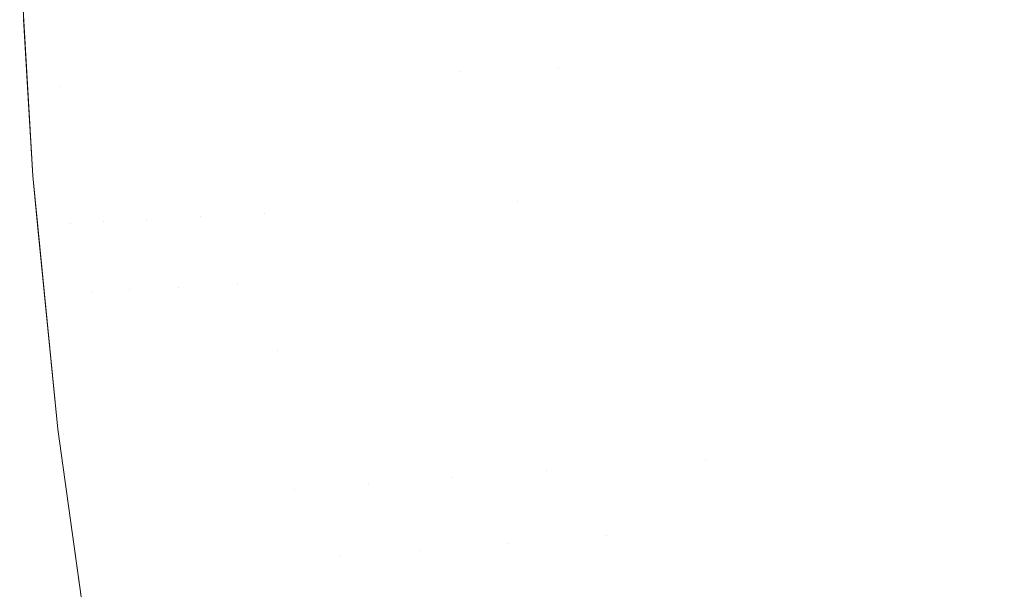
# Model space of a CAD drawing. Header units: centimetres. Extents: x -35.1 to 36.2, y 4.2 to 6.
# Tile 15 of 256: x -35.09218 to -35.08038, y 4.28928 to 4.2961. Entities that reach past the tile are written whole.
import ezdxf

# ---------------------------------------------------------------- set-up
doc = ezdxf.new("R2010")
doc.units = ezdxf.units.CM
doc.header["$LTSCALE"] = 2.54
doc.layers.add('Lucido design-1', color=7, linetype='Continuous')

# ---------------------------------------------------------------- blocks, each defined once
blk = doc.blocks.new('Gruppo-4-1')
at = {"color": 7, "linetype": 'Continuous', "lineweight": 9}
for points, invisible_edges in [([(-35.081506, 4.295672, -2312.383155), (-35.081586, 4.297166, -2312.383155), (-35.0831, 4.29713, -2312.385944), (-35.083019, 4.295617, -2312.385944)], 15), ([(-35.083019, 4.295617, -2313.058396), (-35.0831, 4.29713, -2313.058396), (-35.081586, 4.297166, -2313.061185), (-35.081506, 4.295672, -2313.061185)], 15), ([(-35.079891, 4.29573, -2312.380418), (-35.07997, 4.297205, -2312.380418), (-35.081586, 4.297166, -2312.383155), (-35.081506, 4.295672, -2312.383155)], 15), ([(-35.081506, 4.295672, -2313.061185), (-35.081586, 4.297166, -2313.061185), (-35.07997, 4.297205, -2313.063922), (-35.079891, 4.29573, -2313.063922)], 15), ([(-35.085726, 4.29552, -2312.391665), (-35.085809, 4.297066, -2312.391665), (-35.086996, 4.297038, -2312.39459), (-35.086913, 4.295477, -2312.39459)], 15), ([(-35.086913, 4.295477, -2313.04975), (-35.086996, 4.297038, -2313.04975), (-35.085809, 4.297066, -2313.052675), (-35.085726, 4.29552, -2313.052675)], 15), ([(-35.084427, 4.295567, -2312.388781), (-35.084509, 4.297097, -2312.388781), (-35.085809, 4.297066, -2312.391665), (-35.085726, 4.29552, -2312.391665)], 15), ([(-35.085726, 4.29552, -2313.052675), (-35.085809, 4.297066, -2313.052675), (-35.084509, 4.297097, -2313.055559), (-35.084427, 4.295567, -2313.055559)], 15), ([(-35.083019, 4.295617, -2312.385944), (-35.0831, 4.29713, -2312.385944), (-35.084509, 4.297097, -2312.388781), (-35.084427, 4.295567, -2312.388781)], 15), ([(-35.084427, 4.295567, -2313.055559), (-35.084509, 4.297097, -2313.055559), (-35.0831, 4.29713, -2313.058396), (-35.083019, 4.295617, -2313.058396)], 15), ([(-35.091774, 4.296925, -2312.414369), (-35.091921, 4.296921, -2312.415926), (-35.091834, 4.295301, -2312.415926), (-35.091688, 4.295306, -2312.414369)], 15), ([(-35.091774, 4.296925, -2313.029971), (-35.091688, 4.295306, -2313.029971), (-35.091834, 4.295301, -2313.028414), (-35.091882, 4.296114, -2313.028414)], 15), ([(-35.091688, 4.295306, -2312.414369), (-35.091509, 4.295312, -2312.412816), (-35.091595, 4.296929, -2312.412816), (-35.091774, 4.296925, -2312.414369)], 15), ([(-35.091774, 4.296925, -2313.029971), (-35.091595, 4.296929, -2313.031524), (-35.091509, 4.295312, -2313.031524), (-35.091688, 4.295306, -2313.029971)], 15), ([(-35.091384, 4.296934, -2312.411265), (-35.091595, 4.296929, -2312.412816), (-35.091509, 4.295312, -2312.412816), (-35.091298, 4.29532, -2312.411265)], 15), ([(-35.091298, 4.29532, -2313.033075), (-35.091509, 4.295312, -2313.031524), (-35.091595, 4.296929, -2313.031524), (-35.091384, 4.296934, -2313.033075)], 15), ([(-35.091298, 4.29532, -2312.411265), (-35.091055, 4.295329, -2312.409719), (-35.091141, 4.29694, -2312.409719), (-35.091384, 4.296934, -2312.411265)], 15), ([(-35.091384, 4.296934, -2313.033075), (-35.091141, 4.29694, -2313.034621), (-35.091055, 4.295329, -2313.034621), (-35.091298, 4.29532, -2313.033075)], 15), ([(-35.090866, 4.296946, -2312.408177), (-35.091141, 4.29694, -2312.409719), (-35.091055, 4.295329, -2312.409719), (-35.09078, 4.295339, -2312.408177)], 15), ([(-35.09078, 4.295339, -2313.036163), (-35.091055, 4.295329, -2313.034621), (-35.091141, 4.29694, -2313.034621), (-35.090866, 4.296946, -2313.036163)], 15), ([(-35.09078, 4.295339, -2312.408177), (-35.090474, 4.29535, -2312.40664), (-35.090559, 4.296953, -2312.40664), (-35.090866, 4.296946, -2312.408177)], 15), ([(-35.090866, 4.296946, -2313.036163), (-35.090559, 4.296953, -2313.0377), (-35.090474, 4.29535, -2313.0377), (-35.09078, 4.295339, -2313.036163)], 15), ([(-35.090221, 4.296961, -2312.405108), (-35.090559, 4.296953, -2312.40664), (-35.090474, 4.29535, -2312.40664), (-35.090136, 4.295362, -2312.405108)], 15), ([(-35.090136, 4.295362, -2313.039231), (-35.090474, 4.29535, -2313.0377), (-35.090559, 4.296953, -2313.0377), (-35.090221, 4.296961, -2313.039231)], 15), ([(-35.090136, 4.295362, -2312.405108), (-35.089767, 4.295375, -2312.403583), (-35.089852, 4.29697, -2312.403583), (-35.090221, 4.296961, -2312.405108)], 15), ([(-35.090221, 4.296961, -2313.039231), (-35.089852, 4.29697, -2313.040757), (-35.089767, 4.295375, -2313.040757), (-35.090136, 4.295362, -2313.039231)], 15), ([(-35.089451, 4.29698, -2312.402065), (-35.089852, 4.29697, -2312.403583), (-35.089767, 4.295375, -2312.403583), (-35.089367, 4.295389, -2312.402065)], 15), ([(-35.089367, 4.295389, -2313.042275), (-35.089767, 4.295375, -2313.040757), (-35.089852, 4.29697, -2313.040757), (-35.089451, 4.29698, -2313.042275)], 15), ([(-35.089367, 4.295389, -2312.402065), (-35.088936, 4.295405, -2312.400554), (-35.08902, 4.29699, -2312.400554), (-35.089451, 4.29698, -2312.402065)], 15), ([(-35.089451, 4.29698, -2313.042275), (-35.08902, 4.29699, -2313.043786), (-35.088936, 4.295405, -2313.043786), (-35.089367, 4.295389, -2313.042275)], 15), ([(-35.088559, 4.297001, -2312.39905), (-35.08902, 4.29699, -2312.400554), (-35.088936, 4.295405, -2312.400554), (-35.088475, 4.295421, -2312.39905)], 15), ([(-35.088475, 4.295421, -2313.04529), (-35.088936, 4.295405, -2313.043786), (-35.08902, 4.29699, -2313.043786), (-35.088559, 4.297001, -2313.04529)], 15), ([(-35.088475, 4.295421, -2312.39905), (-35.087984, 4.295439, -2312.397555), (-35.088068, 4.297013, -2312.397555), (-35.088559, 4.297001, -2312.39905)], 15), ([(-35.088559, 4.297001, -2313.04529), (-35.088068, 4.297013, -2313.046785), (-35.087984, 4.295439, -2313.046785), (-35.088475, 4.295421, -2313.04529)], 15), ([(-35.087546, 4.297025, -2312.396068), (-35.088068, 4.297013, -2312.397555), (-35.087984, 4.295439, -2312.397555), (-35.087463, 4.295458, -2312.396068)], 15), ([(-35.087463, 4.295458, -2313.048272), (-35.087984, 4.295439, -2313.046785), (-35.088068, 4.297013, -2313.046785), (-35.087546, 4.297025, -2313.048272)], 15), ([(-35.087463, 4.295458, -2312.396068), (-35.086913, 4.295477, -2312.39459), (-35.086996, 4.297038, -2312.39459), (-35.087546, 4.297025, -2312.396068)], 15), ([(-35.087546, 4.297025, -2313.048272), (-35.086996, 4.297038, -2313.04975), (-35.086913, 4.295477, -2313.04975), (-35.087463, 4.295458, -2313.048272)], 15), ([(-35.092165, 4.296915, -2312.420608), (-35.092176, 4.296915, -2312.42217), (-35.092019, 4.294229, -2312.42217), (-35.092079, 4.295292, -2312.420608)], 13), ([(-35.092019, 4.294229, -2312.42217), (-35.092176, 4.296915, -2312.42217), (-35.092128, 4.296107, -2313.02217), (-35.092081, 4.295292, -2313.02217)], 10), ([(-35.092079, 4.295292, -2312.420608), (-35.09203, 4.295294, -2312.419046), (-35.092116, 4.296916, -2312.419046), (-35.092165, 4.296915, -2312.420608)], 15), ([(-35.092035, 4.296918, -2312.417485), (-35.092116, 4.296916, -2312.419046), (-35.09203, 4.295294, -2312.419046), (-35.091948, 4.295297, -2312.417485)], 15), ([(-35.091948, 4.295297, -2312.417485), (-35.091834, 4.295301, -2312.415926), (-35.091921, 4.296921, -2312.415926), (-35.092035, 4.296918, -2312.417485)], 15), ([(-35.092078, 4.296108, -2313.025294), (-35.09203, 4.295294, -2313.025294), (-35.092081, 4.295292, -2313.02217), (-35.092128, 4.296107, -2313.02217)], 11), ([(-35.091882, 4.296114, -2313.028414), (-35.091834, 4.295301, -2313.028414), (-35.09203, 4.295294, -2313.025294), (-35.092078, 4.296108, -2313.025294)], 15), ([(-35.083019, 4.295617, -2312.385944), (-35.082903, 4.294082, -2312.385944), (-35.081392, 4.294155, -2312.383155), (-35.081506, 4.295672, -2312.383155)], 15), ([(-35.081506, 4.295672, -2313.061185), (-35.081392, 4.294155, -2313.061185), (-35.082903, 4.294082, -2313.058396), (-35.083019, 4.295617, -2313.058396)], 15), ([(-35.081506, 4.295672, -2312.383155), (-35.081392, 4.294155, -2312.383155), (-35.079779, 4.294232, -2312.380418), (-35.079891, 4.29573, -2312.380418)], 15), ([(-35.079891, 4.29573, -2313.063922), (-35.079779, 4.294232, -2313.063922), (-35.081392, 4.294155, -2313.061185), (-35.081506, 4.295672, -2313.061185)], 15), ([(-35.086215, 4.293922, -2312.393122), (-35.085726, 4.29552, -2312.391665), (-35.086913, 4.295477, -2312.39459)], 11), ([(-35.086913, 4.295477, -2313.04975), (-35.085726, 4.29552, -2313.052675), (-35.086215, 4.293922, -2313.051217)], 11), ([(-35.086215, 4.293922, -2312.393122), (-35.085608, 4.293951, -2312.391665), (-35.085726, 4.29552, -2312.391665)], 11), ([(-35.085726, 4.29552, -2313.052675), (-35.085608, 4.293951, -2313.052675), (-35.086215, 4.293922, -2313.051217)], 11), ([(-35.085726, 4.29552, -2312.391665), (-35.085608, 4.293951, -2312.391665), (-35.08431, 4.294014, -2312.388781), (-35.084427, 4.295567, -2312.388781)], 15), ([(-35.084427, 4.295567, -2313.055559), (-35.08431, 4.294014, -2313.055559), (-35.085608, 4.293951, -2313.052675), (-35.085726, 4.29552, -2313.052675)], 15), ([(-35.084427, 4.295567, -2312.388781), (-35.08431, 4.294014, -2312.388781), (-35.082903, 4.294082, -2312.385944), (-35.083019, 4.295617, -2312.385944)], 15), ([(-35.083019, 4.295617, -2313.058396), (-35.082903, 4.294082, -2313.058396), (-35.08431, 4.294014, -2313.055559), (-35.084427, 4.295567, -2313.055559)], 15), ([(-35.089367, 4.295389, -2312.402065), (-35.089767, 4.295375, -2312.403583), (-35.089645, 4.293756, -2312.403583), (-35.089245, 4.293775, -2312.402065)], 15), ([(-35.089245, 4.293775, -2313.042275), (-35.089645, 4.293756, -2313.040757), (-35.089767, 4.295375, -2313.040757), (-35.089367, 4.295389, -2313.042275)], 15), ([(-35.089245, 4.293775, -2312.402065), (-35.088815, 4.293796, -2312.400554), (-35.088936, 4.295405, -2312.400554), (-35.089367, 4.295389, -2312.402065)], 15), ([(-35.089367, 4.295389, -2313.042275), (-35.088936, 4.295405, -2313.043786), (-35.088815, 4.293796, -2313.043786), (-35.089245, 4.293775, -2313.042275)], 15), ([(-35.088475, 4.295421, -2312.39905), (-35.088936, 4.295405, -2312.400554), (-35.088815, 4.293796, -2312.400554), (-35.088354, 4.293818, -2312.39905)], 15), ([(-35.088354, 4.293818, -2313.04529), (-35.088815, 4.293796, -2313.043786), (-35.088936, 4.295405, -2313.043786), (-35.088475, 4.295421, -2313.04529)], 15), ([(-35.088354, 4.293818, -2312.39905), (-35.087863, 4.293842, -2312.397555), (-35.087984, 4.295439, -2312.397555), (-35.088475, 4.295421, -2312.39905)], 15), ([(-35.088475, 4.295421, -2313.04529), (-35.087984, 4.295439, -2313.046785), (-35.087863, 4.293842, -2313.046785), (-35.088354, 4.293818, -2313.04529)], 15), ([(-35.087463, 4.295458, -2312.396068), (-35.087984, 4.295439, -2312.397555), (-35.087863, 4.293842, -2312.397555), (-35.087343, 4.293867, -2312.396068)], 15), ([(-35.087343, 4.293867, -2313.048272), (-35.087863, 4.293842, -2313.046785), (-35.087984, 4.295439, -2313.046785), (-35.087463, 4.295458, -2313.048272)], 15), ([(-35.087343, 4.293867, -2312.396068), (-35.086793, 4.293894, -2312.39459), (-35.086913, 4.295477, -2312.39459), (-35.087463, 4.295458, -2312.396068)], 15), ([(-35.087463, 4.295458, -2313.048272), (-35.086913, 4.295477, -2313.04975), (-35.086793, 4.293894, -2313.04975), (-35.087343, 4.293867, -2313.048272)], 15), ([(-35.086913, 4.295477, -2312.39459), (-35.086793, 4.293894, -2312.39459), (-35.086215, 4.293922, -2312.393122)], 11), ([(-35.086215, 4.293922, -2313.051217), (-35.086793, 4.293894, -2313.04975), (-35.086913, 4.295477, -2313.04975)], 11), ([(-35.092019, 4.294229, -2313.02217), (-35.092081, 4.295292, -2313.02217), (-35.09203, 4.295294, -2313.025294), (-35.091972, 4.294473, -2313.025294)], 14), ([(-35.092081, 4.295292, -2313.02217), (-35.092019, 4.294229, -2313.02217), (-35.092019, 4.294229, -2312.42217)], 10), ([(-35.091955, 4.293645, -2312.420608), (-35.091906, 4.293647, -2312.419046), (-35.09203, 4.295294, -2312.419046), (-35.092079, 4.295292, -2312.420608)], 15), ([(-35.091955, 4.293645, -2312.420608), (-35.092079, 4.295292, -2312.420608), (-35.092019, 4.294229, -2312.42217)], 11), ([(-35.091972, 4.294473, -2313.025294), (-35.09203, 4.295294, -2313.025294), (-35.091834, 4.295301, -2313.028414), (-35.091777, 4.294482, -2313.028414)], 15), ([(-35.091948, 4.295297, -2312.417485), (-35.09203, 4.295294, -2312.419046), (-35.091906, 4.293647, -2312.419046), (-35.091824, 4.293651, -2312.417485)], 15), ([(-35.091824, 4.293651, -2312.417485), (-35.09171, 4.293656, -2312.415926), (-35.091834, 4.295301, -2312.415926), (-35.091948, 4.295297, -2312.417485)], 15), ([(-35.091688, 4.295306, -2312.414369), (-35.091834, 4.295301, -2312.415926), (-35.09171, 4.293656, -2312.415926), (-35.091564, 4.293663, -2312.414369)], 15), ([(-35.091777, 4.294482, -2313.028414), (-35.091834, 4.295301, -2313.028414), (-35.091688, 4.295306, -2313.029971)], 11), ([(-35.091688, 4.295306, -2313.029971), (-35.091564, 4.293663, -2313.029971), (-35.09171, 4.293656, -2313.028414), (-35.091777, 4.294482, -2313.028414)], 15), ([(-35.091564, 4.293663, -2312.414369), (-35.091385, 4.293672, -2312.412816), (-35.091509, 4.295312, -2312.412816), (-35.091688, 4.295306, -2312.414369)], 15), ([(-35.091688, 4.295306, -2313.029971), (-35.091509, 4.295312, -2313.031524), (-35.091385, 4.293672, -2313.031524), (-35.091564, 4.293663, -2313.029971)], 15), ([(-35.091298, 4.29532, -2312.411265), (-35.091509, 4.295312, -2312.412816), (-35.091385, 4.293672, -2312.412816), (-35.091175, 4.293682, -2312.411265)], 15), ([(-35.091175, 4.293682, -2313.033075), (-35.091385, 4.293672, -2313.031524), (-35.091509, 4.295312, -2313.031524), (-35.091298, 4.29532, -2313.033075)], 15), ([(-35.091175, 4.293682, -2312.411265), (-35.090932, 4.293694, -2312.409719), (-35.091055, 4.295329, -2312.409719), (-35.091298, 4.29532, -2312.411265)], 15), ([(-35.091298, 4.29532, -2313.033075), (-35.091055, 4.295329, -2313.034621), (-35.090932, 4.293694, -2313.034621), (-35.091175, 4.293682, -2313.033075)], 15), ([(-35.09078, 4.295339, -2312.408177), (-35.091055, 4.295329, -2312.409719), (-35.090932, 4.293694, -2312.409719), (-35.090657, 4.293707, -2312.408177)], 15), ([(-35.090657, 4.293707, -2313.036163), (-35.090932, 4.293694, -2313.034621), (-35.091055, 4.295329, -2313.034621), (-35.09078, 4.295339, -2313.036163)], 15), ([(-35.090657, 4.293707, -2312.408177), (-35.090351, 4.293722, -2312.40664), (-35.090474, 4.29535, -2312.40664), (-35.09078, 4.295339, -2312.408177)], 15), ([(-35.09078, 4.295339, -2313.036163), (-35.090474, 4.29535, -2313.0377), (-35.090351, 4.293722, -2313.0377), (-35.090657, 4.293707, -2313.036163)], 15), ([(-35.090136, 4.295362, -2312.405108), (-35.090474, 4.29535, -2312.40664), (-35.090351, 4.293722, -2312.40664), (-35.090014, 4.293738, -2312.405108)], 15), ([(-35.090014, 4.293738, -2313.039231), (-35.090351, 4.293722, -2313.0377), (-35.090474, 4.29535, -2313.0377), (-35.090136, 4.295362, -2313.039231)], 15), ([(-35.090014, 4.293738, -2312.405108), (-35.089645, 4.293756, -2312.403583), (-35.089767, 4.295375, -2312.403583), (-35.090136, 4.295362, -2312.405108)], 15), ([(-35.090136, 4.295362, -2313.039231), (-35.089767, 4.295375, -2313.040757), (-35.089645, 4.293756, -2313.040757), (-35.090014, 4.293738, -2313.039231)], 15), ([(-35.091972, 4.294473, -2313.025294), (-35.091906, 4.293647, -2313.025294), (-35.092019, 4.294229, -2313.02217)], 11), ([(-35.091777, 4.294482, -2313.028414), (-35.09171, 4.293656, -2313.028414), (-35.091906, 4.293647, -2313.025294), (-35.091972, 4.294473, -2313.025294)], 15), ([(-35.092019, 4.294229, -2312.42217), (-35.091961, 4.293645, -2312.42217), (-35.091955, 4.293645, -2312.420608)], 10), ([(-35.091961, 4.293645, -2312.42217), (-35.092019, 4.294229, -2313.02217), (-35.091879, 4.292812, -2313.02217)], 9), ([(-35.091961, 4.293645, -2312.42217), (-35.092019, 4.294229, -2312.42217), (-35.092019, 4.294229, -2313.02217)], 10), ([(-35.091879, 4.292812, -2313.02217), (-35.092019, 4.294229, -2313.02217), (-35.091906, 4.293647, -2313.025294), (-35.091829, 4.292814, -2313.025294)], 14), ([(-35.07963, 4.292713, -2312.380418), (-35.079779, 4.294232, -2312.380418), (-35.081392, 4.294155, -2312.383155), (-35.081241, 4.292615, -2312.383155)], 15), ([(-35.081241, 4.292615, -2313.061185), (-35.081392, 4.294155, -2313.061185), (-35.079779, 4.294232, -2313.063922), (-35.07963, 4.292713, -2313.063922)], 15), ([(-35.081241, 4.292615, -2312.383155), (-35.081392, 4.294155, -2312.383155), (-35.082903, 4.294082, -2312.385944), (-35.082751, 4.292523, -2312.385944)], 15), ([(-35.082751, 4.292523, -2313.058396), (-35.082903, 4.294082, -2313.058396), (-35.081392, 4.294155, -2313.061185), (-35.081241, 4.292615, -2313.061185)], 15), ([(-35.084156, 4.292438, -2312.388781), (-35.08431, 4.294014, -2312.388781), (-35.085608, 4.293951, -2312.391665), (-35.085452, 4.292359, -2312.391665)], 15), ([(-35.085452, 4.292359, -2313.052675), (-35.085608, 4.293951, -2313.052675), (-35.08431, 4.294014, -2313.055559), (-35.084156, 4.292438, -2313.055559)], 15), ([(-35.082751, 4.292523, -2312.385944), (-35.082903, 4.294082, -2312.385944), (-35.08431, 4.294014, -2312.388781), (-35.084156, 4.292438, -2312.388781)], 15), ([(-35.084156, 4.292438, -2313.055559), (-35.08431, 4.294014, -2313.055559), (-35.082903, 4.294082, -2313.058396), (-35.082751, 4.292523, -2313.058396)], 15), ([(-35.087343, 4.293867, -2312.396068), (-35.087863, 4.293842, -2312.397555), (-35.087705, 4.292222, -2312.397555), (-35.087185, 4.292253, -2312.396068)], 15), ([(-35.087185, 4.292253, -2313.048272), (-35.087705, 4.292222, -2313.046785), (-35.087863, 4.293842, -2313.046785), (-35.087343, 4.293867, -2313.048272)], 15), ([(-35.087185, 4.292253, -2312.396068), (-35.086637, 4.292287, -2312.39459), (-35.086793, 4.293894, -2312.39459), (-35.087343, 4.293867, -2312.396068)], 15), ([(-35.087343, 4.293867, -2313.048272), (-35.086793, 4.293894, -2313.04975), (-35.086637, 4.292287, -2313.04975), (-35.087185, 4.292253, -2313.048272)], 15), ([(-35.086215, 4.293922, -2312.393122), (-35.086793, 4.293894, -2312.39459), (-35.086637, 4.292287, -2312.39459), (-35.086059, 4.292322, -2312.393122)], 15), ([(-35.086059, 4.292322, -2313.051217), (-35.086637, 4.292287, -2313.04975), (-35.086793, 4.293894, -2313.04975), (-35.086215, 4.293922, -2313.051217)], 15), ([(-35.086059, 4.292322, -2312.393122), (-35.085452, 4.292359, -2312.391665), (-35.085608, 4.293951, -2312.391665), (-35.086215, 4.293922, -2312.393122)], 15), ([(-35.086215, 4.293922, -2313.051217), (-35.085608, 4.293951, -2313.052675), (-35.085452, 4.292359, -2313.052675), (-35.086059, 4.292322, -2313.051217)], 15), ([(-35.089853, 4.292091, -2312.405108), (-35.089484, 4.292113, -2312.403583), (-35.089645, 4.293756, -2312.403583), (-35.090014, 4.293738, -2312.405108)], 15), ([(-35.090014, 4.293738, -2313.039231), (-35.089645, 4.293756, -2313.040757), (-35.089569, 4.292938, -2313.040757)], 11), ([(-35.089245, 4.293775, -2312.402065), (-35.089645, 4.293756, -2312.403583), (-35.089484, 4.292113, -2312.403583), (-35.089085, 4.292138, -2312.402065)], 15), ([(-35.089569, 4.292938, -2313.040757), (-35.089645, 4.293756, -2313.040757), (-35.089245, 4.293775, -2313.042275)], 11), ([(-35.089245, 4.293775, -2313.042275), (-35.089085, 4.292138, -2313.042275), (-35.089484, 4.292113, -2313.040757), (-35.089569, 4.292938, -2313.040757)], 15), ([(-35.089085, 4.292138, -2312.402065), (-35.088655, 4.292164, -2312.400554), (-35.088815, 4.293796, -2312.400554), (-35.089245, 4.293775, -2312.402065)], 15), ([(-35.089245, 4.293775, -2313.042275), (-35.088815, 4.293796, -2313.043786), (-35.088655, 4.292164, -2313.043786), (-35.089085, 4.292138, -2313.042275)], 15), ([(-35.088354, 4.293818, -2312.39905), (-35.088815, 4.293796, -2312.400554), (-35.088655, 4.292164, -2312.400554), (-35.088195, 4.292192, -2312.39905)], 15), ([(-35.088195, 4.292192, -2313.04529), (-35.088655, 4.292164, -2313.043786), (-35.088815, 4.293796, -2313.043786), (-35.088354, 4.293818, -2313.04529)], 15), ([(-35.088195, 4.292192, -2312.39905), (-35.087705, 4.292222, -2312.397555), (-35.087863, 4.293842, -2312.397555), (-35.088354, 4.293818, -2312.39905)], 15), ([(-35.088354, 4.293818, -2313.04529), (-35.087863, 4.293842, -2313.046785), (-35.087705, 4.292222, -2313.046785), (-35.088195, 4.292192, -2313.04529)], 15), ([(-35.091955, 4.293645, -2312.420608), (-35.091961, 4.293645, -2312.42217), (-35.091719, 4.291198, -2312.42217), (-35.091791, 4.291973, -2312.420608)], 13), ([(-35.091879, 4.292812, -2313.02217), (-35.091719, 4.291198, -2313.02217), (-35.091719, 4.291198, -2312.42217), (-35.091961, 4.293645, -2312.42217)], 10), ([(-35.091791, 4.291973, -2312.420608), (-35.091742, 4.291976, -2312.419046), (-35.091906, 4.293647, -2312.419046), (-35.091955, 4.293645, -2312.420608)], 15), ([(-35.091829, 4.292814, -2313.025294), (-35.091906, 4.293647, -2313.025294), (-35.09171, 4.293656, -2313.028414), (-35.091634, 4.292825, -2313.028414)], 15), ([(-35.091824, 4.293651, -2312.417485), (-35.091906, 4.293647, -2312.419046), (-35.091742, 4.291976, -2312.419046), (-35.091661, 4.291981, -2312.417485)], 15), ([(-35.091661, 4.291981, -2312.417485), (-35.091547, 4.291988, -2312.415926), (-35.09171, 4.293656, -2312.415926), (-35.091824, 4.293651, -2312.417485)], 15), ([(-35.091564, 4.293663, -2312.414369), (-35.09171, 4.293656, -2312.415926), (-35.091547, 4.291988, -2312.415926), (-35.091401, 4.291997, -2312.414369)], 15), ([(-35.091634, 4.292825, -2313.028414), (-35.09171, 4.293656, -2313.028414), (-35.091564, 4.293663, -2313.029971)], 11), ([(-35.091309, 4.292843, -2313.031524), (-35.091634, 4.292825, -2313.028414), (-35.091564, 4.293663, -2313.029971)], 11), ([(-35.091401, 4.291997, -2312.414369), (-35.091223, 4.292008, -2312.412816), (-35.091385, 4.293672, -2312.412816), (-35.091564, 4.293663, -2312.414369)], 15), ([(-35.091564, 4.293663, -2313.029971), (-35.091385, 4.293672, -2313.031524), (-35.091309, 4.292843, -2313.031524)], 11), ([(-35.091175, 4.293682, -2312.411265), (-35.091385, 4.293672, -2312.412816), (-35.091223, 4.292008, -2312.412816), (-35.091012, 4.29202, -2312.411265)], 15), ([(-35.091309, 4.292843, -2313.031524), (-35.091385, 4.293672, -2313.031524), (-35.091175, 4.293682, -2313.033075)], 11), ([(-35.090856, 4.292868, -2313.034621), (-35.091309, 4.292843, -2313.031524), (-35.091175, 4.293682, -2313.033075)], 11), ([(-35.091012, 4.29202, -2312.411265), (-35.09077, 4.292035, -2312.409719), (-35.090932, 4.293694, -2312.409719), (-35.091175, 4.293682, -2312.411265)], 15), ([(-35.091175, 4.293682, -2313.033075), (-35.090932, 4.293694, -2313.034621), (-35.090856, 4.292868, -2313.034621)], 11), ([(-35.090657, 4.293707, -2312.408177), (-35.090932, 4.293694, -2312.409719), (-35.09077, 4.292035, -2312.409719), (-35.090496, 4.292052, -2312.408177)], 15), ([(-35.090856, 4.292868, -2313.034621), (-35.090932, 4.293694, -2313.034621), (-35.090657, 4.293707, -2313.036163)], 11), ([(-35.090275, 4.292899, -2313.0377), (-35.090856, 4.292868, -2313.034621), (-35.090657, 4.293707, -2313.036163)], 11), ([(-35.090496, 4.292052, -2312.408177), (-35.09019, 4.29207, -2312.40664), (-35.090351, 4.293722, -2312.40664), (-35.090657, 4.293707, -2312.408177)], 15), ([(-35.090657, 4.293707, -2313.036163), (-35.090351, 4.293722, -2313.0377), (-35.090275, 4.292899, -2313.0377)], 11), ([(-35.090014, 4.293738, -2312.405108), (-35.090351, 4.293722, -2312.40664), (-35.09019, 4.29207, -2312.40664), (-35.089853, 4.292091, -2312.405108)], 15), ([(-35.090275, 4.292899, -2313.0377), (-35.090351, 4.293722, -2313.0377), (-35.090014, 4.293738, -2313.039231)], 11), ([(-35.089569, 4.292938, -2313.040757), (-35.090275, 4.292899, -2313.0377), (-35.090014, 4.293738, -2313.039231)], 11), ([(-35.089569, 4.292938, -2313.040757), (-35.089484, 4.292113, -2313.040757), (-35.09019, 4.29207, -2313.0377), (-35.090275, 4.292899, -2313.0377)], 15), ([(-35.091829, 4.292814, -2313.025294), (-35.091742, 4.291976, -2313.025294), (-35.091719, 4.291198, -2313.02217), (-35.091879, 4.292812, -2313.02217)], 11), ([(-35.091634, 4.292825, -2313.028414), (-35.091547, 4.291988, -2313.028414), (-35.091742, 4.291976, -2313.025294), (-35.091829, 4.292814, -2313.025294)], 15), ([(-35.091309, 4.292843, -2313.031524), (-35.091223, 4.292008, -2313.031524), (-35.091547, 4.291988, -2313.028414), (-35.091634, 4.292825, -2313.028414)], 15), ([(-35.090856, 4.292868, -2313.034621), (-35.09077, 4.292035, -2313.034621), (-35.091223, 4.292008, -2313.031524), (-35.091309, 4.292843, -2313.031524)], 15), ([(-35.090275, 4.292899, -2313.0377), (-35.09019, 4.29207, -2313.0377), (-35.09077, 4.292035, -2313.034621), (-35.090856, 4.292868, -2313.034621)], 15), ([(-35.081241, 4.292615, -2312.383155), (-35.081053, 4.291054, -2312.383155), (-35.079445, 4.291173, -2312.380418), (-35.07963, 4.292713, -2312.380418)], 15), ([(-35.07963, 4.292713, -2313.063922), (-35.079445, 4.291173, -2313.063922), (-35.081053, 4.291054, -2313.061185), (-35.081241, 4.292615, -2313.061185)], 15), ([(-35.082751, 4.292523, -2312.385944), (-35.082561, 4.290943, -2312.385944), (-35.081053, 4.291054, -2312.383155), (-35.081241, 4.292615, -2312.383155)], 15), ([(-35.081241, 4.292615, -2313.061185), (-35.081053, 4.291054, -2313.061185), (-35.082561, 4.290943, -2313.058396), (-35.082751, 4.292523, -2313.058396)], 15), ([(-35.084156, 4.292438, -2312.388781), (-35.083964, 4.290839, -2312.388781), (-35.082561, 4.290943, -2312.385944), (-35.082751, 4.292523, -2312.385944)], 15), ([(-35.082751, 4.292523, -2313.058396), (-35.082561, 4.290943, -2313.058396), (-35.083964, 4.290839, -2313.055559), (-35.084156, 4.292438, -2313.055559)], 15), ([(-35.085863, 4.290699, -2312.393122), (-35.085258, 4.290744, -2312.391665), (-35.085452, 4.292359, -2312.391665), (-35.086059, 4.292322, -2312.393122)], 15), ([(-35.086059, 4.292322, -2313.051217), (-35.085452, 4.292359, -2313.052675), (-35.085258, 4.290744, -2313.052675), (-35.085863, 4.290699, -2313.051217)], 15), ([(-35.085452, 4.292359, -2312.391665), (-35.085258, 4.290744, -2312.391665), (-35.083964, 4.290839, -2312.388781), (-35.084156, 4.292438, -2312.388781)], 15), ([(-35.084156, 4.292438, -2313.055559), (-35.083964, 4.290839, -2313.055559), (-35.085258, 4.290744, -2313.052675), (-35.085452, 4.292359, -2313.052675)], 15), ([(-35.087997, 4.290542, -2312.39905), (-35.087507, 4.290578, -2312.397555), (-35.087705, 4.292222, -2312.397555), (-35.088195, 4.292192, -2312.39905)], 15), ([(-35.088195, 4.292192, -2313.04529), (-35.087705, 4.292222, -2313.046785), (-35.087507, 4.290578, -2313.046785), (-35.087997, 4.290542, -2313.04529)], 15), ([(-35.087185, 4.292253, -2312.396068), (-35.087705, 4.292222, -2312.397555), (-35.087507, 4.290578, -2312.397555), (-35.086988, 4.290617, -2312.396068)], 15), ([(-35.086988, 4.290617, -2313.048272), (-35.087507, 4.290578, -2313.046785), (-35.087705, 4.292222, -2313.046785), (-35.087185, 4.292253, -2313.048272)], 15), ([(-35.086988, 4.290617, -2312.396068), (-35.08644, 4.290657, -2312.39459), (-35.086637, 4.292287, -2312.39459), (-35.087185, 4.292253, -2312.396068)], 15), ([(-35.087185, 4.292253, -2313.048272), (-35.086637, 4.292287, -2313.04975), (-35.08644, 4.290657, -2313.04975), (-35.086988, 4.290617, -2313.048272)], 15), ([(-35.086059, 4.292322, -2312.393122), (-35.086637, 4.292287, -2312.39459), (-35.08644, 4.290657, -2312.39459), (-35.085863, 4.290699, -2312.393122)], 15), ([(-35.085863, 4.290699, -2313.051217), (-35.08644, 4.290657, -2313.04975), (-35.086637, 4.292287, -2313.04975), (-35.086059, 4.292322, -2313.051217)], 15), ([(-35.090094, 4.291236, -2313.0377), (-35.09019, 4.29207, -2313.0377), (-35.089484, 4.292113, -2313.040757), (-35.089389, 4.291283, -2313.040757)], 15), ([(-35.089853, 4.292091, -2312.405108), (-35.09019, 4.29207, -2312.40664), (-35.089988, 4.290395, -2312.40664), (-35.089651, 4.29042, -2312.405108)], 15), ([(-35.089651, 4.29042, -2312.405108), (-35.089284, 4.290447, -2312.403583), (-35.089484, 4.292113, -2312.403583), (-35.089853, 4.292091, -2312.405108)], 15), ([(-35.089085, 4.292138, -2312.402065), (-35.089484, 4.292113, -2312.403583), (-35.089284, 4.290447, -2312.403583), (-35.088885, 4.290477, -2312.402065)], 15), ([(-35.089389, 4.291283, -2313.040757), (-35.089484, 4.292113, -2313.040757), (-35.089085, 4.292138, -2313.042275)], 11), ([(-35.089085, 4.292138, -2313.042275), (-35.088885, 4.290477, -2313.042275), (-35.089284, 4.290447, -2313.040757), (-35.089389, 4.291283, -2313.040757)], 15), ([(-35.088885, 4.290477, -2312.402065), (-35.088456, 4.290508, -2312.400554), (-35.088655, 4.292164, -2312.400554), (-35.089085, 4.292138, -2312.402065)], 15), ([(-35.089085, 4.292138, -2313.042275), (-35.088655, 4.292164, -2313.043786), (-35.088456, 4.290508, -2313.043786), (-35.088885, 4.290477, -2313.042275)], 15), ([(-35.088195, 4.292192, -2312.39905), (-35.088655, 4.292164, -2312.400554), (-35.088456, 4.290508, -2312.400554), (-35.087997, 4.290542, -2312.39905)], 15), ([(-35.087997, 4.290542, -2313.04529), (-35.088456, 4.290508, -2313.043786), (-35.088655, 4.292164, -2313.043786), (-35.088195, 4.292192, -2313.04529)], 15), ([(-35.091587, 4.290278, -2312.420608), (-35.091538, 4.290281, -2312.419046), (-35.091742, 4.291976, -2312.419046), (-35.091791, 4.291973, -2312.420608)], 15), ([(-35.091587, 4.290278, -2312.420608), (-35.091791, 4.291973, -2312.420608), (-35.091719, 4.291198, -2312.42217)], 11), ([(-35.091646, 4.291132, -2313.025294), (-35.091742, 4.291976, -2313.025294), (-35.091547, 4.291988, -2313.028414), (-35.091451, 4.291145, -2313.028414)], 15), ([(-35.091661, 4.291981, -2312.417485), (-35.091742, 4.291976, -2312.419046), (-35.091538, 4.290281, -2312.419046), (-35.091457, 4.290287, -2312.417485)], 15), ([(-35.091719, 4.291198, -2313.02217), (-35.091742, 4.291976, -2313.025294), (-35.091646, 4.291132, -2313.025294)], 11), ([(-35.091457, 4.290287, -2312.417485), (-35.091344, 4.290295, -2312.415926), (-35.091547, 4.291988, -2312.415926), (-35.091661, 4.291981, -2312.417485)], 15), ([(-35.091451, 4.291145, -2313.028414), (-35.091547, 4.291988, -2313.028414), (-35.091223, 4.292008, -2313.031524), (-35.091127, 4.291166, -2313.031524)], 15), ([(-35.091401, 4.291997, -2312.414369), (-35.091547, 4.291988, -2312.415926), (-35.091344, 4.290295, -2312.415926), (-35.091198, 4.290306, -2312.414369)], 15), ([(-35.091198, 4.290306, -2312.414369), (-35.09102, 4.290319, -2312.412816), (-35.091223, 4.292008, -2312.412816), (-35.091401, 4.291997, -2312.414369)], 15), ([(-35.091127, 4.291166, -2313.031524), (-35.091223, 4.292008, -2313.031524), (-35.09077, 4.292035, -2313.034621), (-35.090674, 4.291197, -2313.034621)], 15), ([(-35.091012, 4.29202, -2312.411265), (-35.091223, 4.292008, -2312.412816), (-35.09102, 4.290319, -2312.412816), (-35.09081, 4.290335, -2312.411265)], 15), ([(-35.09081, 4.290335, -2312.411265), (-35.090567, 4.290353, -2312.409719), (-35.09077, 4.292035, -2312.409719), (-35.091012, 4.29202, -2312.411265)], 15), ([(-35.090674, 4.291197, -2313.034621), (-35.09077, 4.292035, -2313.034621), (-35.09019, 4.29207, -2313.0377), (-35.090094, 4.291236, -2313.0377)], 15), ([(-35.090496, 4.292052, -2312.408177), (-35.09077, 4.292035, -2312.409719), (-35.090567, 4.290353, -2312.409719), (-35.090294, 4.290373, -2312.408177)], 15), ([(-35.090294, 4.290373, -2312.408177), (-35.089988, 4.290395, -2312.40664), (-35.09019, 4.29207, -2312.40664), (-35.090496, 4.292052, -2312.408177)], 15), ([(-35.089389, 4.291283, -2313.040757), (-35.089284, 4.290447, -2313.040757), (-35.089988, 4.290395, -2313.0377), (-35.090094, 4.291236, -2313.0377)], 15), ([(-35.091719, 4.291198, -2312.42217), (-35.09159, 4.290278, -2312.42217), (-35.091587, 4.290278, -2312.420608)], 10), ([(-35.09159, 4.290278, -2312.42217), (-35.091719, 4.291198, -2312.42217), (-35.091719, 4.291198, -2313.02217), (-35.09159, 4.290278, -2313.02217)], 10), ([(-35.091646, 4.291132, -2313.025294), (-35.091538, 4.290281, -2313.025294), (-35.09159, 4.290278, -2313.02217), (-35.091719, 4.291198, -2313.02217)], 11), ([(-35.091451, 4.291145, -2313.028414), (-35.091344, 4.290295, -2313.028414), (-35.091538, 4.290281, -2313.025294), (-35.091646, 4.291132, -2313.025294)], 15), ([(-35.091127, 4.291166, -2313.031524), (-35.09102, 4.290319, -2313.031524), (-35.091344, 4.290295, -2313.028414), (-35.091451, 4.291145, -2313.028414)], 15), ([(-35.090674, 4.291197, -2313.034621), (-35.090567, 4.290353, -2313.034621), (-35.09102, 4.290319, -2313.031524), (-35.091127, 4.291166, -2313.031524)], 15), ([(-35.090094, 4.291236, -2313.0377), (-35.089988, 4.290395, -2313.0377), (-35.090567, 4.290353, -2313.034621), (-35.090674, 4.291197, -2313.034621)], 15), ([(-35.07922, 4.28961, -2312.380418), (-35.079445, 4.291173, -2312.380418), (-35.081053, 4.291054, -2312.383155), (-35.080826, 4.289471, -2312.383155)], 15), ([(-35.080826, 4.289471, -2313.061185), (-35.081053, 4.291054, -2313.061185), (-35.079445, 4.291173, -2313.063922), (-35.07922, 4.28961, -2313.063922)], 15), ([(-35.080826, 4.289471, -2312.383155), (-35.081053, 4.291054, -2312.383155), (-35.082561, 4.290943, -2312.385944), (-35.082331, 4.28934, -2312.385944)], 15), ([(-35.082331, 4.28934, -2313.058396), (-35.082561, 4.290943, -2313.058396), (-35.081053, 4.291054, -2313.061185), (-35.080826, 4.289471, -2313.061185)], 15), ([(-35.082331, 4.28934, -2312.385944), (-35.082561, 4.290943, -2312.385944), (-35.083964, 4.290839, -2312.388781), (-35.083731, 4.289219, -2312.388781)], 15), ([(-35.083731, 4.289219, -2313.055559), (-35.083964, 4.290839, -2313.055559), (-35.082561, 4.290943, -2313.058396), (-35.082331, 4.28934, -2313.058396)], 15), ([(-35.083731, 4.289219, -2312.388781), (-35.083964, 4.290839, -2312.388781), (-35.085258, 4.290744, -2312.391665), (-35.085023, 4.289107, -2312.391665)], 15), ([(-35.085146, 4.289928, -2313.052675), (-35.085258, 4.290744, -2313.052675), (-35.083964, 4.290839, -2313.055559)], 11), ([(-35.083964, 4.290839, -2313.055559), (-35.083731, 4.289219, -2313.055559), (-35.085023, 4.289107, -2313.052675), (-35.085146, 4.289928, -2313.052675)], 15), ([(-35.085863, 4.290699, -2312.393122), (-35.08644, 4.290657, -2312.39459), (-35.086203, 4.289004, -2312.39459), (-35.085627, 4.289054, -2312.393122)], 15), ([(-35.086327, 4.289833, -2313.04975), (-35.08644, 4.290657, -2313.04975), (-35.085863, 4.290699, -2313.051217)], 11), ([(-35.085146, 4.289928, -2313.052675), (-35.086327, 4.289833, -2313.04975), (-35.085863, 4.290699, -2313.051217)], 11), ([(-35.085627, 4.289054, -2312.393122), (-35.085023, 4.289107, -2312.391665), (-35.085258, 4.290744, -2312.391665), (-35.085863, 4.290699, -2312.393122)], 15), ([(-35.085863, 4.290699, -2313.051217), (-35.085258, 4.290744, -2313.052675), (-35.085146, 4.289928, -2313.052675)], 11), ([(-35.087756, 4.288869, -2312.39905), (-35.087268, 4.288912, -2312.397555), (-35.087507, 4.290578, -2312.397555), (-35.087997, 4.290542, -2312.39905)], 15), ([(-35.087997, 4.290542, -2313.04529), (-35.087507, 4.290578, -2313.046785), (-35.087393, 4.289748, -2313.046785)], 11), ([(-35.086988, 4.290617, -2312.396068), (-35.087507, 4.290578, -2312.397555), (-35.087268, 4.288912, -2312.397555), (-35.08675, 4.288957, -2312.396068)], 15), ([(-35.087393, 4.289748, -2313.046785), (-35.087507, 4.290578, -2313.046785), (-35.086988, 4.290617, -2313.048272)], 11), ([(-35.086327, 4.289833, -2313.04975), (-35.087393, 4.289748, -2313.046785), (-35.086988, 4.290617, -2313.048272)], 11), ([(-35.08675, 4.288957, -2312.396068), (-35.086203, 4.289004, -2312.39459), (-35.08644, 4.290657, -2312.39459), (-35.086988, 4.290617, -2312.396068)], 15), ([(-35.086988, 4.290617, -2313.048272), (-35.08644, 4.290657, -2313.04975), (-35.086327, 4.289833, -2313.04975)], 11), ([(-35.089872, 4.289549, -2313.0377), (-35.089988, 4.290395, -2313.0377), (-35.089284, 4.290447, -2313.040757), (-35.089168, 4.289606, -2313.040757)], 15), ([(-35.089408, 4.288726, -2312.405108), (-35.089041, 4.288758, -2312.403583), (-35.089284, 4.290447, -2312.403583), (-35.089651, 4.29042, -2312.405108)], 15), ([(-35.088885, 4.290477, -2312.402065), (-35.089284, 4.290447, -2312.403583), (-35.089041, 4.288758, -2312.403583), (-35.088643, 4.288792, -2312.402065)], 15), ([(-35.089168, 4.289606, -2313.040757), (-35.089284, 4.290447, -2313.040757), (-35.088885, 4.290477, -2313.042275)], 11), ([(-35.088341, 4.289672, -2313.043786), (-35.089168, 4.289606, -2313.040757), (-35.088885, 4.290477, -2313.042275)], 11), ([(-35.088643, 4.288792, -2312.402065), (-35.088215, 4.28883, -2312.400554), (-35.088456, 4.290508, -2312.400554), (-35.088885, 4.290477, -2312.402065)], 15), ([(-35.088885, 4.290477, -2313.042275), (-35.088456, 4.290508, -2313.043786), (-35.088341, 4.289672, -2313.043786)], 11), ([(-35.087997, 4.290542, -2312.39905), (-35.088456, 4.290508, -2312.400554), (-35.088215, 4.28883, -2312.400554), (-35.087756, 4.288869, -2312.39905)], 15), ([(-35.088341, 4.289672, -2313.043786), (-35.088456, 4.290508, -2313.043786), (-35.087997, 4.290542, -2313.04529)], 11), ([(-35.087393, 4.289748, -2313.046785), (-35.088341, 4.289672, -2313.043786), (-35.087997, 4.290542, -2313.04529)], 11), ([(-35.091226, 4.28944, -2313.028414), (-35.091344, 4.290295, -2313.028414), (-35.09102, 4.290319, -2313.031524), (-35.090902, 4.289466, -2313.031524)], 15), ([(-35.090952, 4.288592, -2312.414369), (-35.090774, 4.288608, -2312.412816), (-35.09102, 4.290319, -2312.412816), (-35.091198, 4.290306, -2312.414369)], 15), ([(-35.090902, 4.289466, -2313.031524), (-35.09102, 4.290319, -2313.031524), (-35.090567, 4.290353, -2313.034621), (-35.09045, 4.289503, -2313.034621)], 15), ([(-35.09081, 4.290335, -2312.411265), (-35.09102, 4.290319, -2312.412816), (-35.090774, 4.288608, -2312.412816), (-35.090564, 4.288626, -2312.411265)], 15), ([(-35.090564, 4.288626, -2312.411265), (-35.090322, 4.288647, -2312.409719), (-35.090567, 4.290353, -2312.409719), (-35.09081, 4.290335, -2312.411265)], 15), ([(-35.09045, 4.289503, -2313.034621), (-35.090567, 4.290353, -2313.034621), (-35.089988, 4.290395, -2313.0377), (-35.089872, 4.289549, -2313.0377)], 15), ([(-35.090294, 4.290373, -2312.408177), (-35.090567, 4.290353, -2312.409719), (-35.090322, 4.288647, -2312.409719), (-35.090049, 4.28867, -2312.408177)], 15), ([(-35.090049, 4.28867, -2312.408177), (-35.089744, 4.288697, -2312.40664), (-35.089988, 4.290395, -2312.40664), (-35.090294, 4.290373, -2312.408177)], 15), ([(-35.089651, 4.29042, -2312.405108), (-35.089988, 4.290395, -2312.40664), (-35.089744, 4.288697, -2312.40664), (-35.089408, 4.288726, -2312.405108)], 15), ([(-35.09147, 4.289422, -2313.02217), (-35.09159, 4.290278, -2313.02217), (-35.091538, 4.290281, -2313.025294), (-35.09142, 4.289425, -2313.025294)], 14), ([(-35.091587, 4.290278, -2312.420608), (-35.09159, 4.290278, -2312.42217), (-35.091293, 4.288156, -2312.42217), (-35.09134, 4.288558, -2312.420608)], 13), ([(-35.09159, 4.290278, -2312.42217), (-35.09159, 4.290278, -2313.02217), (-35.09147, 4.289422, -2313.02217)], 9), ([(-35.09147, 4.289422, -2313.02217), (-35.091293, 4.288156, -2313.02217), (-35.091293, 4.288156, -2312.42217), (-35.09159, 4.290278, -2312.42217)], 10), ([(-35.09134, 4.288558, -2312.420608), (-35.091292, 4.288563, -2312.419046), (-35.091538, 4.290281, -2312.419046), (-35.091587, 4.290278, -2312.420608)], 15), ([(-35.09142, 4.289425, -2313.025294), (-35.091538, 4.290281, -2313.025294), (-35.091344, 4.290295, -2313.028414), (-35.091226, 4.28944, -2313.028414)], 15), ([(-35.091457, 4.290287, -2312.417485), (-35.091538, 4.290281, -2312.419046), (-35.091292, 4.288563, -2312.419046), (-35.091211, 4.28857, -2312.417485)], 15), ([(-35.091211, 4.28857, -2312.417485), (-35.091097, 4.28858, -2312.415926), (-35.091344, 4.290295, -2312.415926), (-35.091457, 4.290287, -2312.417485)], 15), ([(-35.091198, 4.290306, -2312.414369), (-35.091344, 4.290295, -2312.415926), (-35.091097, 4.28858, -2312.415926), (-35.090952, 4.288592, -2312.414369)], 15), ([(-35.085146, 4.289928, -2313.052675), (-35.085023, 4.289107, -2313.052675), (-35.086203, 4.289004, -2313.04975), (-35.086327, 4.289833, -2313.04975)], 15), ([(-35.087393, 4.289748, -2313.046785), (-35.087268, 4.288912, -2313.046785), (-35.088215, 4.28883, -2313.043786), (-35.088341, 4.289672, -2313.043786)], 15), ([(-35.086327, 4.289833, -2313.04975), (-35.086203, 4.289004, -2313.04975), (-35.087268, 4.288912, -2313.046785), (-35.087393, 4.289748, -2313.046785)], 15), ([(-35.088341, 4.289672, -2313.043786), (-35.088215, 4.28883, -2313.043786), (-35.089041, 4.288758, -2313.040757), (-35.089168, 4.289606, -2313.040757)], 15), ([(-35.09045, 4.289503, -2313.034621), (-35.090322, 4.288647, -2313.034621), (-35.090774, 4.288608, -2313.031524), (-35.090902, 4.289466, -2313.031524)], 15), ([(-35.089872, 4.289549, -2313.0377), (-35.089744, 4.288697, -2313.0377), (-35.090322, 4.288647, -2313.034621), (-35.09045, 4.289503, -2313.034621)], 15), ([(-35.089168, 4.289606, -2313.040757), (-35.089041, 4.288758, -2313.040757), (-35.089744, 4.288697, -2313.0377), (-35.089872, 4.289549, -2313.0377)], 15), ([(-35.080826, 4.289471, -2312.383155), (-35.080558, 4.287866, -2312.383155), (-35.078956, 4.288027, -2312.380418), (-35.07922, 4.28961, -2312.380418)], 15), ([(-35.07922, 4.28961, -2313.063922), (-35.078956, 4.288027, -2313.063922), (-35.080558, 4.287866, -2313.061185), (-35.080826, 4.289471, -2313.061185)], 15), ([(-35.09142, 4.289425, -2313.025294), (-35.091292, 4.288563, -2313.025294), (-35.091293, 4.288156, -2313.02217), (-35.09147, 4.289422, -2313.02217)], 11), ([(-35.091226, 4.28944, -2313.028414), (-35.091097, 4.28858, -2313.028414), (-35.091292, 4.288563, -2313.025294), (-35.09142, 4.289425, -2313.025294)], 15), ([(-35.090902, 4.289466, -2313.031524), (-35.090774, 4.288608, -2313.031524), (-35.091097, 4.28858, -2313.028414), (-35.091226, 4.28944, -2313.028414)], 15), ([(-35.082331, 4.28934, -2312.385944), (-35.082059, 4.287716, -2312.385944), (-35.080558, 4.287866, -2312.383155), (-35.080826, 4.289471, -2312.383155)], 15), ([(-35.080826, 4.289471, -2313.061185), (-35.080558, 4.287866, -2313.061185), (-35.082059, 4.287716, -2313.058396), (-35.082331, 4.28934, -2313.058396)], 15), ([(-35.083731, 4.289219, -2312.388781), (-35.083456, 4.287576, -2312.388781), (-35.082059, 4.287716, -2312.385944), (-35.082331, 4.28934, -2312.385944)], 15), ([(-35.082331, 4.28934, -2313.058396), (-35.082059, 4.287716, -2313.058396), (-35.083456, 4.287576, -2313.055559), (-35.083731, 4.289219, -2313.055559)], 15)]:
    blk.add_3dface(points, dxfattribs=dict(at, invisible_edges=invisible_edges))

msp = doc.modelspace()

# ---------------------------------------------------------------- block references
at = {"layer": 'Lucido design-1', "color": 7}
msp.add_blockref('Gruppo-4-1', (0, 0), dxfattribs=at)

doc.saveas('drawing.dxf')
